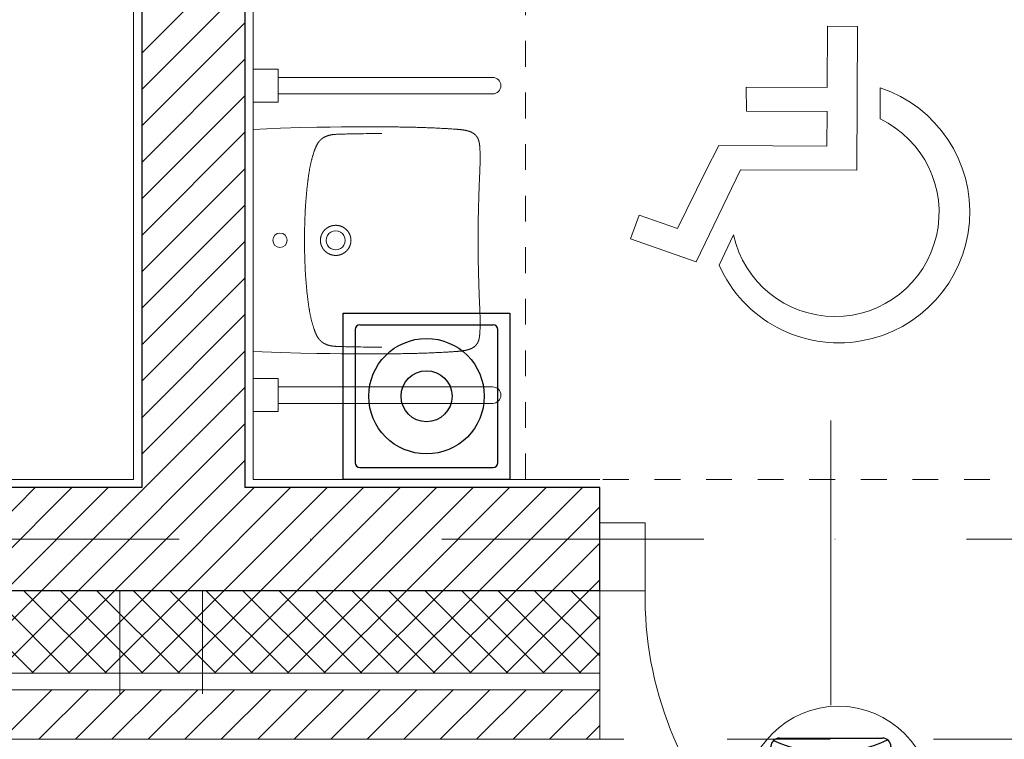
# Model space of a CAD drawing. Header units: metres. Extents: x 10441 to 19716, y -6570 to 1447.
# Tile 36 of 136: x 15732 to 15970, y -4289 to -4115. Entities that reach past the tile are written whole.
import ezdxf
from ezdxf.enums import TextEntityAlignment as Align

# ---------------------------------------------------------------- set-up
doc = ezdxf.new("R2010")
doc.units = ezdxf.units.M
doc.header["$MEASUREMENT"] = 0
for name, pattern in [('8', [0.5, 0.25, -0.25]), ('CONTINOUS', [0]), ('DASHDOT', [25.4, 12.7, -6.35, 0, -6.35])]:
    doc.linetypes.add(name, pattern=pattern)
for name, color, linetype, lineweight in [('#elektryczne', 8, 'Continuous', 20), ('A_B.CIENKIE', 8, 'Continuous', 9), ('A_DRZWI', 8, 'Continuous', 5), ('A_HACZE', 8, 'Continuous', 5), ('A_OSIE', 8, 'Continuous', 13), ('A_OZACZENIE DRZWI', 8, 'Continuous', 13), ('A_OZNACZENIA OKIEN', 8, 'Continuous', 13), ('A_PROJEKTOWANE ŚCIANY MUROWANE NOŚNE', 8, 'Continuous', 30), ('A_STAL CIENKIE', 8, 'Continuous', 0), ('A_TYNK', 8, 'Continuous', 5), ('A_WYMIARY WEWNETRZNE', 8, 'Continuous', 18), ('A_WYPOSAZENIE', 8, 'Continuous', 5), ('A_WYPOSAŻENIE SANITARNE', 8, 'Continuous', 5), ('EB_NPS', 5, 'Continuous', 5)]:
    doc.layers.add(name, color=color, linetype=linetype, lineweight=lineweight)
doc.styles.add('m1_romans', font='romans.shx', dxfattribs={"width": 0.8})
doc.styles.get("Standard").update_dxf_attribs({"font": 'txt.shx'})

# ---------------------------------------------------------------- blocks, each defined once
blk = doc.blocks.new('A$C5C2E691E')
at = {"layer": 'A_WYPOSAŻENIE SANITARNE', "linetype": 'Continuous'}
for points in [[(-269, 0), (269, 0)], [(-269, 0), (-271.9, -66.1), (-273.3, -115.3), (-274.1, -154.3), (-274.5, -186.5), (-274.8, -214.1), (-275, -238.2), (-275.1, -259.6), (-275.1, -278.9), (-275.1, -289.2)], [(269, 0), (271.9, -66.1), (273.3, -115.3), (274.1, -154.3), (274.5, -186.5), (274.8, -214.1), (275, -238.2), (275.1, -259.6), (275.1, -278.9), (275.1, -289.2)], [(-0.1, -124.4), (-3.2, -124.4), (-6.3, -124.4), (-9.5, -124.4), (-12.6, -124.4), (-15.7, -124.5), (-18.9, -124.5), (-22, -124.5), (-25.1, -124.6), (-28.3, -124.7), (-31.4, -124.7), (-34.5, -124.8), (-37.7, -124.9), (-40.8, -125), (-43.9, -125.1), (-47.1, -125.2), (-50.2, -125.3), (-53.3, -125.4), (-56.4, -125.5), (-59.6, -125.6), (-62.7, -125.8), (-65.8, -125.9), (-69, -126.1), (-72.1, -126.2), (-75.2, -126.4), (-78.4, -126.6), (-81.5, -126.8), (-84.6, -127), (-87.7, -127.2), (-90.9, -127.4), (-94, -127.6), (-97.1, -127.8), (-100.2, -128.1), (-103.4, -128.3), (-106.5, -128.6), (-109.6, -128.9), (-112.7, -129.1), (-115.9, -129.4), (-119, -129.7), (-122.1, -130), (-125.2, -130.3), (-128.3, -130.7), (-131.4, -131), (-134.6, -131.4), (-137.7, -131.7), (-140.8, -132.1), (-143.9, -132.5), (-145.5, -132.7), (-147, -132.9), (-148.6, -133.1), (-150.1, -133.3), (-151.7, -133.5), (-153.2, -133.7), (-154.8, -133.9), (-156.3, -134.1), (-157.9, -134.3), (-159.4, -134.6), (-161, -134.8), (-162.5, -135.1), (-164.1, -135.3), (-165.6, -135.6), (-167.2, -135.8), (-168.7, -136.1), (-170.2, -136.4), (-171.8, -136.6), (-173.3, -136.9), (-174.9, -137.2), (-176.4, -137.5), (-177.9, -137.8), (-179.5, -138.1), (-181, -138.4), (-182.6, -138.7), (-184.1, -139.1), (-185.6, -139.4), (-187.1, -139.8), (-188.7, -140.1), (-190.2, -140.5), (-191.7, -140.8), (-193.2, -141.2), (-194.8, -141.6), (-196.3, -142), (-197.8, -142.4), (-199.3, -142.8), (-200.8, -143.2), (-202.3, -143.6), (-203.8, -144.1), (-205.3, -144.5), (-206.8, -145), (-208.3, -145.4), (-209.8, -145.9), (-211.3, -146.4), (-212.8, -146.9), (-214.3, -147.4), (-215.8, -147.9), (-217.2, -148.4), (-218, -148.7), (-218.7, -148.9), (-219.5, -149.2), (-220.2, -149.5), (-220.9, -149.8), (-221.7, -150), (-222.4, -150.3), (-223.1, -150.6), (-223.8, -150.9), (-224.6, -151.2), (-225.3, -151.5), (-226, -151.8), (-226.7, -152.2), (-227.4, -152.5), (-228.1, -152.8), (-228.8, -153.1), (-229.5, -153.5), (-230.2, -153.8), (-230.9, -154.2), (-231.6, -154.6), (-232.3, -155), (-233, -155.3), (-233.7, -155.7), (-234.4, -156.1), (-235, -156.5), (-235.7, -157), (-236.3, -157.4), (-237, -157.8), (-237.6, -158.3), (-238.3, -158.7), (-238.6, -159), (-238.9, -159.2), (-239.2, -159.5), (-239.5, -159.7), (-239.8, -159.9), (-240.1, -160.2), (-240.4, -160.4), (-240.7, -160.7), (-241, -161), (-241.3, -161.2), (-241.6, -161.5), (-241.9, -161.7), (-242.2, -162), (-242.5, -162.3), (-242.8, -162.5), (-243, -162.8), (-243.3, -163.1), (-243.6, -163.4), (-243.9, -163.7), (-244.1, -163.9), (-244.4, -164.2), (-244.6, -164.5), (-244.9, -164.8), (-245.2, -165.1), (-245.4, -165.4), (-245.7, -165.7), (-245.9, -166), (-246.2, -166.3), (-246.4, -166.6), (-246.6, -167), (-246.9, -167.3), (-247.1, -167.6), (-247.3, -167.9), (-247.5, -168.2), (-247.8, -168.5), (-248, -168.9), (-248.2, -169.2), (-248.4, -169.5), (-248.6, -169.9), (-248.8, -170.2), (-249, -170.5), (-249.2, -170.9), (-249.4, -171.2), (-249.6, -171.5), (-249.8, -171.9), (-250, -172.2), (-250.2, -172.6), (-250.4, -172.9), (-250.7, -173.6), (-251.1, -174.3), (-251.4, -175), (-251.7, -175.7), (-252, -176.5), (-252.3, -177.2), (-252.6, -177.9), (-252.9, -178.7), (-253.2, -179.4), (-253.4, -180.1), (-253.7, -180.9), (-253.9, -181.6), (-254.1, -182.4), (-254.4, -183.1), (-254.6, -183.9), (-254.8, -184.6), (-254.9, -185.4), (-255.1, -186.2), (-255.3, -186.9), (-255.4, -187.7), (-255.6, -188.5), (-255.7, -189.2), (-255.8, -190), (-256, -190.8), (-256.1, -191.6), (-256.2, -192.3), (-256.3, -193.1), (-256.4, -193.9), (-256.4, -194.7), (-256.5, -195.5), (-256.6, -196.2), (-256.6, -197), (-256.7, -197.8), (-256.8, -198.6), (-256.8, -199.4), (-256.9, -200.1), (-256.9, -201.7), (-257, -203.3), (-257.1, -204.8), (-257.1, -206.4), (-257.2, -208), (-257.3, -211.1), (-257.4, -214.2), (-257.5, -217.4), (-257.6, -220.5), (-257.7, -223.6), (-257.7, -226.8), (-257.8, -229.9), (-257.9, -233), (-258, -236.2), (-258.1, -242.4), (-258.2, -248.7), (-258.3, -255), (-258.4, -261.2), (-258.5, -267.5), (-258.6, -273.8), (-258.7, -280), (-258.8, -286.3), (-258.8, -292.6), (-258.9, -298.8), (-259, -305.1), (-259, -311.4)], [(0.1, -124.4), (3.2, -124.4), (6.3, -124.4), (9.5, -124.4), (12.6, -124.4), (15.7, -124.5), (18.9, -124.5), (22, -124.5), (25.1, -124.6), (28.3, -124.7), (31.4, -124.7), (34.5, -124.8), (37.7, -124.9), (40.8, -125), (43.9, -125.1), (47.1, -125.2), (50.2, -125.3), (53.3, -125.4), (56.5, -125.5), (59.6, -125.6), (62.7, -125.8), (65.9, -125.9), (69, -126.1), (72.1, -126.2), (75.2, -126.4), (78.4, -126.6), (81.5, -126.8), (84.6, -127), (87.8, -127.2), (90.9, -127.4), (94, -127.6), (97.1, -127.8), (100.3, -128.1), (103.4, -128.3), (106.5, -128.6), (109.6, -128.9), (112.7, -129.1), (115.9, -129.4), (119, -129.7), (122.1, -130), (125.2, -130.3), (128.3, -130.7), (131.5, -131), (134.6, -131.4), (137.7, -131.7), (140.8, -132.1), (143.9, -132.5), (145.5, -132.7), (147, -132.9), (148.6, -133.1), (150.1, -133.3), (151.7, -133.5), (153.2, -133.7), (154.8, -133.9), (156.3, -134.1), (157.9, -134.3), (159.4, -134.6), (161, -134.8), (162.5, -135.1), (164.1, -135.3), (165.6, -135.6), (167.2, -135.8), (168.7, -136.1), (170.3, -136.4), (171.8, -136.6), (173.3, -136.9), (174.9, -137.2), (176.4, -137.5), (178, -137.8), (179.5, -138.1), (181, -138.4), (182.6, -138.7), (184.1, -139.1), (185.6, -139.4), (187.2, -139.8), (188.7, -140.1), (190.2, -140.5), (191.7, -140.8), (193.3, -141.2), (194.8, -141.6), (196.3, -142), (197.8, -142.4), (199.3, -142.8), (200.8, -143.2), (202.3, -143.6), (203.8, -144.1), (205.3, -144.5), (206.8, -145), (208.3, -145.4), (209.8, -145.9), (211.3, -146.4), (212.8, -146.9), (214.3, -147.4), (215.8, -147.9), (217.3, -148.4), (218, -148.7), (218.7, -148.9), (219.5, -149.2), (220.2, -149.5), (220.9, -149.8), (221.7, -150), (222.4, -150.3), (223.1, -150.6), (223.8, -150.9), (224.6, -151.2), (225.3, -151.5), (226, -151.8), (226.7, -152.2), (227.4, -152.5), (228.1, -152.8), (228.9, -153.1), (229.6, -153.5), (230.3, -153.8), (231, -154.2), (231.6, -154.6), (232.3, -155), (233, -155.3), (233.7, -155.7), (234.4, -156.1), (235, -156.5), (235.7, -157), (236.3, -157.4), (237, -157.8), (237.6, -158.3), (238.3, -158.7), (238.6, -159), (238.9, -159.2), (239.2, -159.5), (239.5, -159.7), (239.8, -159.9), (240.1, -160.2), (240.4, -160.4), (240.7, -160.7), (241, -161), (241.3, -161.2), (241.6, -161.5), (241.9, -161.7), (242.2, -162), (242.5, -162.3), (242.8, -162.5), (243, -162.8), (243.3, -163.1), (243.6, -163.4), (243.9, -163.7), (244.1, -163.9), (244.4, -164.2), (244.7, -164.5), (244.9, -164.8), (245.2, -165.1), (245.4, -165.4), (245.7, -165.7), (245.9, -166), (246.2, -166.3), (246.4, -166.6), (246.6, -167), (246.9, -167.3), (247.1, -167.6), (247.3, -167.9), (247.6, -168.2), (247.8, -168.5), (248, -168.9), (248.2, -169.2), (248.4, -169.5), (248.6, -169.9), (248.8, -170.2), (249, -170.5), (249.2, -170.9), (249.4, -171.2), (249.6, -171.5), (249.8, -171.9), (250, -172.2), (250.2, -172.6), (250.4, -172.9), (250.7, -173.6), (251.1, -174.3), (251.4, -175), (251.7, -175.7), (252.1, -176.5), (252.4, -177.2), (252.6, -177.9), (252.9, -178.7), (253.2, -179.4), (253.5, -180.1), (253.7, -180.9), (253.9, -181.6), (254.2, -182.4), (254.4, -183.1), (254.6, -183.9), (254.8, -184.6), (254.9, -185.4), (255.1, -186.2), (255.3, -186.9), (255.4, -187.7), (255.6, -188.5), (255.7, -189.2), (255.9, -190), (256, -190.8), (256.1, -191.6), (256.2, -192.3), (256.3, -193.1), (256.4, -193.9), (256.5, -194.7), (256.5, -195.5), (256.6, -196.2), (256.7, -197), (256.7, -197.8), (256.8, -198.6), (256.8, -199.4), (256.9, -200.1), (257, -201.7), (257, -203.3), (257.1, -204.8), (257.1, -206.4), (257.2, -208), (257.3, -211.1), (257.4, -214.2), (257.5, -217.4), (257.6, -220.5), (257.7, -223.6), (257.8, -226.8), (257.8, -229.9), (257.9, -233), (258, -236.2), (258.1, -242.4), (258.2, -248.7), (258.3, -255), (258.5, -261.2), (258.5, -267.5), (258.6, -273.8), (258.7, -280), (258.8, -286.3), (258.9, -292.6), (258.9, -298.8), (259, -305.1), (259, -311.4)], [(0, -162.9), (-0.3, -162.9), (-0.6, -162.9), (-0.8, -162.9), (-1.1, -162.9), (-1.4, -162.9), (-1.7, -162.9), (-1.9, -162.9), (-2.2, -163), (-2.5, -163), (-2.8, -163), (-3.1, -163), (-3.3, -163.1), (-3.6, -163.1), (-3.9, -163.1), (-4.2, -163.2), (-4.4, -163.2), (-4.7, -163.2), (-5, -163.3), (-5.3, -163.3), (-5.6, -163.4), (-5.8, -163.4), (-6.1, -163.5), (-6.4, -163.5), (-6.7, -163.6), (-6.9, -163.6), (-7.2, -163.7), (-7.5, -163.7), (-7.7, -163.8), (-8, -163.8), (-8.3, -163.9), (-8.6, -164), (-8.8, -164), (-9.1, -164.1), (-9.4, -164.2), (-9.6, -164.3), (-9.9, -164.3), (-10.2, -164.4), (-10.4, -164.5), (-10.7, -164.6), (-11, -164.7), (-11.2, -164.8), (-11.5, -164.8), (-11.8, -164.9), (-12, -165), (-12.3, -165.1), (-12.6, -165.2), (-12.8, -165.3), (-13.1, -165.4), (-13.3, -165.5), (-13.6, -165.6), (-13.9, -165.7), (-14.1, -165.8), (-14.4, -166), (-14.6, -166.1), (-14.9, -166.2), (-15.1, -166.3), (-15.4, -166.4), (-15.6, -166.5), (-15.9, -166.7), (-16.1, -166.8), (-16.4, -166.9), (-16.6, -167), (-16.9, -167.2), (-17.1, -167.3), (-17.4, -167.4), (-17.6, -167.6), (-17.9, -167.7), (-18.1, -167.9), (-18.4, -168), (-18.6, -168.1), (-18.8, -168.3), (-19.1, -168.4), (-19.3, -168.6), (-19.5, -168.7), (-19.8, -168.9), (-20, -169), (-20.2, -169.2), (-20.5, -169.4), (-20.7, -169.5), (-20.9, -169.7), (-21.2, -169.8), (-21.4, -170), (-21.6, -170.2), (-21.8, -170.3), (-22, -170.5), (-22.3, -170.7), (-22.5, -170.9), (-22.7, -171), (-22.9, -171.2), (-23.1, -171.4), (-23.3, -171.6), (-23.6, -171.7), (-23.8, -171.9), (-24, -172.1), (-24.2, -172.3), (-24.4, -172.5), (-24.6, -172.7), (-24.8, -172.9), (-25, -173.1), (-25.2, -173.3), (-25.4, -173.5), (-25.6, -173.7), (-25.8, -173.9), (-26, -174.1), (-26.2, -174.3), (-26.4, -174.5), (-26.6, -174.7), (-26.7, -174.9), (-26.9, -175.1), (-27.1, -175.3), (-27.3, -175.5), (-27.5, -175.7), (-27.7, -175.9), (-27.8, -176.1), (-28, -176.4), (-28.2, -176.6), (-28.4, -176.8), (-28.5, -177), (-28.7, -177.2), (-28.9, -177.5), (-29.1, -177.7), (-29.2, -177.9), (-29.4, -178.1), (-29.5, -178.4), (-29.7, -178.6), (-29.9, -178.8), (-30, -179), (-30.2, -179.3), (-30.3, -179.5), (-30.5, -179.7), (-30.6, -180), (-30.8, -180.2), (-30.9, -180.5), (-31.1, -180.7), (-31.2, -180.9), (-31.4, -181.2), (-31.5, -181.4), (-31.6, -181.7), (-31.8, -181.9), (-31.9, -182.1), (-32, -182.4), (-32.2, -182.6), (-32.3, -182.9), (-32.4, -183.1), (-32.6, -183.4), (-32.7, -183.6), (-32.8, -183.9), (-32.9, -184.1), (-33, -184.4), (-33.2, -184.6), (-33.3, -184.9), (-33.4, -185.2), (-33.5, -185.4), (-33.6, -185.7), (-33.7, -185.9), (-33.8, -186.2), (-33.9, -186.5), (-34, -186.7), (-34.1, -187), (-34.2, -187.2), (-34.3, -187.5), (-34.4, -187.8), (-34.5, -188), (-34.6, -188.3), (-34.7, -188.6), (-34.7, -188.8), (-34.8, -189.1), (-34.9, -189.4), (-35, -189.6), (-35.1, -189.9), (-35.1, -190.2), (-35.2, -190.4), (-35.3, -190.7), (-35.3, -191), (-35.4, -191.2), (-35.5, -191.5), (-35.5, -191.8), (-35.6, -192.1), (-35.7, -192.3), (-35.7, -192.6), (-35.8, -192.9), (-35.8, -193.2), (-35.9, -193.4), (-35.9, -193.7), (-36, -194), (-36, -194.3), (-36.1, -194.5), (-36.1, -194.8), (-36.1, -195.1), (-36.2, -195.4), (-36.2, -195.6), (-36.2, -195.9), (-36.3, -196.2), (-36.3, -196.5), (-36.3, -196.8), (-36.4, -197), (-36.4, -197.3), (-36.4, -197.6), (-36.4, -197.9), (-36.4, -198.1), (-36.4, -198.4), (-36.5, -198.7), (-36.5, -199), (-36.5, -199.3), (-36.5, -199.5), (-36.5, -199.8), (-36.5, -200.1), (-36.5, -200.4), (-36.5, -200.7), (-36.5, -200.9), (-36.5, -201.2), (-36.5, -201.5), (-36.4, -201.8), (-36.4, -202.1), (-36.4, -202.3), (-36.4, -202.6), (-36.4, -202.9), (-36.4, -203.2), (-36.3, -203.4), (-36.3, -203.7), (-36.3, -204), (-36.2, -204.3), (-36.2, -204.6), (-36.2, -204.8), (-36.1, -205.1), (-36.1, -205.4), (-36.1, -205.7), (-36, -205.9), (-36, -206.2), (-35.9, -206.5), (-35.9, -206.8), (-35.8, -207), (-35.8, -207.3), (-35.7, -207.6), (-35.6, -207.9), (-35.6, -208.1), (-35.5, -208.4), (-35.5, -208.7), (-35.4, -209), (-35.3, -209.2), (-35.3, -209.5), (-35.2, -209.8), (-35.1, -210), (-35, -210.3), (-34.9, -210.6), (-34.9, -210.8), (-34.8, -211.1), (-34.7, -211.4), (-34.6, -211.6), (-34.5, -211.9), (-34.4, -212.2), (-34.3, -212.4), (-34.2, -212.7), (-34.1, -213), (-34, -213.2), (-33.9, -213.5), (-33.8, -213.8), (-33.7, -214.1), (-33.5, -214.4), (-33.4, -214.8), (-33.3, -215.1), (-33.1, -215.4), (-33, -215.7), (-32.8, -216), (-32.7, -216.3), (-32.5, -216.6), (-32.4, -216.9), (-32.2, -217.2), (-32.1, -217.5), (-31.9, -217.8), (-31.7, -218.1), (-31.6, -218.4), (-31.4, -218.7), (-31.2, -219), (-31, -219.3), (-30.9, -219.6), (-30.7, -219.9), (-30.5, -220.2), (-30.3, -220.5), (-30.1, -220.7), (-29.9, -221), (-29.7, -221.3), (-29.5, -221.6), (-29.3, -221.9), (-29.1, -222.1), (-28.9, -222.4), (-28.7, -222.7), (-28.5, -223), (-28.3, -223.2), (-28.1, -223.5), (-27.8, -223.8), (-27.6, -224), (-27.4, -224.3), (-27.2, -224.5), (-27, -224.8), (-26.7, -225), (-26.5, -225.3), (-26.3, -225.5), (-26, -225.8), (-25.8, -226), (-25.5, -226.3), (-25.3, -226.5), (-25, -226.8), (-24.8, -227), (-24.5, -227.2), (-24.3, -227.5), (-24, -227.7), (-23.8, -227.9), (-23.5, -228.1), (-23.3, -228.4), (-23, -228.6), (-22.7, -228.8), (-22.5, -229), (-22.2, -229.2), (-21.9, -229.4), (-21.7, -229.6), (-21.4, -229.8), (-21.1, -230), (-20.8, -230.2), (-20.6, -230.4), (-20.3, -230.6), (-20, -230.8), (-19.7, -231), (-19.4, -231.2), (-19.1, -231.4), (-18.8, -231.6), (-18.5, -231.7), (-18.2, -231.9), (-18, -232.1), (-17.7, -232.3), (-17.4, -232.4), (-17.1, -232.6), (-16.8, -232.8), (-16.5, -232.9), (-16.1, -233.1), (-15.8, -233.2), (-15.5, -233.4), (-15.2, -233.5), (-14.9, -233.7), (-14.6, -233.8), (-14.3, -234), (-14, -234.1), (-13.7, -234.2), (-13.3, -234.4), (-13, -234.5), (-12.7, -234.6), (-12.4, -234.7), (-12.1, -234.8), (-11.7, -235), (-11.4, -235.1), (-11.1, -235.2), (-10.8, -235.3), (-10.4, -235.4), (-10.1, -235.5), (-9.8, -235.6), (-9.5, -235.7), (-9.1, -235.8), (-8.8, -235.9), (-8.5, -235.9), (-8.1, -236), (-7.8, -236.1), (-7.5, -236.2), (-7.1, -236.2), (-6.8, -236.3), (-6.5, -236.4), (-6.1, -236.4), (-5.8, -236.5), (-5.4, -236.6), (-5.1, -236.6), (-4.8, -236.7), (-4.4, -236.7), (-4.1, -236.8), (-3.7, -236.8), (-3.4, -236.8), (-3.1, -236.9), (-2.7, -236.9), (-2.4, -236.9), (-2, -237), (-1.7, -237), (-1.4, -237), (-1, -237), (-0.7, -237), (-0.3, -237), (0, -237.1), (0, -237.1)], [(0, -162.9), (0, -162.9), (0, -162.9), (0, -162.9), (0, -162.9), (0, -162.9)], [(0, -162.9), (0.3, -162.9), (0.6, -162.9), (0.8, -162.9), (1.1, -162.9), (1.4, -162.9), (1.7, -162.9), (2, -162.9), (2.2, -163), (2.5, -163), (2.8, -163), (3.1, -163), (3.3, -163.1), (3.6, -163.1), (3.9, -163.1), (4.2, -163.2), (4.5, -163.2), (4.7, -163.2), (5, -163.3), (5.3, -163.3), (5.6, -163.4), (5.8, -163.4), (6.1, -163.5), (6.4, -163.5), (6.7, -163.6), (6.9, -163.6), (7.2, -163.7), (7.5, -163.7), (7.8, -163.8), (8, -163.8), (8.3, -163.9), (8.6, -164), (8.8, -164), (9.1, -164.1), (9.4, -164.2), (9.6, -164.3), (9.9, -164.3), (10.2, -164.4), (10.5, -164.5), (10.7, -164.6), (11, -164.7), (11.3, -164.8), (11.5, -164.8), (11.8, -164.9), (12, -165), (12.3, -165.1), (12.6, -165.2), (12.8, -165.3), (13.1, -165.4), (13.4, -165.5), (13.6, -165.6), (13.9, -165.7), (14.1, -165.8), (14.4, -166), (14.6, -166.1), (14.9, -166.2), (15.1, -166.3), (15.4, -166.4), (15.7, -166.5), (15.9, -166.7), (16.2, -166.8), (16.4, -166.9), (16.6, -167), (16.9, -167.2), (17.1, -167.3), (17.4, -167.4), (17.6, -167.6), (17.9, -167.7), (18.1, -167.9), (18.4, -168), (18.6, -168.1), (18.8, -168.3), (19.1, -168.4), (19.3, -168.6), (19.5, -168.7), (19.8, -168.9), (20, -169), (20.2, -169.2), (20.5, -169.4), (20.7, -169.5), (20.9, -169.7), (21.2, -169.8), (21.4, -170), (21.6, -170.2), (21.8, -170.3), (22, -170.5), (22.3, -170.7), (22.5, -170.9), (22.7, -171), (22.9, -171.2), (23.1, -171.4), (23.3, -171.6), (23.6, -171.7), (23.8, -171.9), (24, -172.1), (24.2, -172.3), (24.4, -172.5), (24.6, -172.7), (24.8, -172.9), (25, -173.1), (25.2, -173.3), (25.4, -173.5), (25.6, -173.7), (25.8, -173.9), (26, -174.1), (26.2, -174.3), (26.4, -174.5), (26.6, -174.7), (26.8, -174.9), (26.9, -175.1), (27.1, -175.3), (27.3, -175.5), (27.5, -175.7), (27.7, -175.9), (27.9, -176.1), (28, -176.4), (28.2, -176.6), (28.4, -176.8), (28.6, -177), (28.7, -177.2), (28.9, -177.5), (29.1, -177.7), (29.2, -177.9), (29.4, -178.1), (29.6, -178.4), (29.7, -178.6), (29.9, -178.8), (30, -179), (30.2, -179.3), (30.3, -179.5), (30.5, -179.7), (30.6, -180), (30.8, -180.2), (30.9, -180.5), (31.1, -180.7), (31.2, -180.9), (31.4, -181.2), (31.5, -181.4), (31.6, -181.7), (31.8, -181.9), (31.9, -182.1), (32, -182.4), (32.2, -182.6), (32.3, -182.9), (32.4, -183.1), (32.6, -183.4), (32.7, -183.6), (32.8, -183.9), (32.9, -184.1), (33, -184.4), (33.2, -184.6), (33.3, -184.9), (33.4, -185.2), (33.5, -185.4), (33.6, -185.7), (33.7, -185.9), (33.8, -186.2), (33.9, -186.5), (34, -186.7), (34.1, -187), (34.2, -187.2), (34.3, -187.5), (34.4, -187.8), (34.5, -188), (34.6, -188.3), (34.7, -188.6), (34.7, -188.8), (34.8, -189.1), (34.9, -189.4), (35, -189.6), (35.1, -189.9), (35.1, -190.2), (35.2, -190.4), (35.3, -190.7), (35.3, -191), (35.4, -191.2), (35.5, -191.5), (35.5, -191.8), (35.6, -192.1), (35.7, -192.3), (35.7, -192.6), (35.8, -192.9), (35.8, -193.2), (35.9, -193.4), (35.9, -193.7), (36, -194), (36, -194.3), (36.1, -194.5), (36.1, -194.8), (36.1, -195.1), (36.2, -195.4), (36.2, -195.6), (36.2, -195.9), (36.3, -196.2), (36.3, -196.5), (36.3, -196.8), (36.4, -197), (36.4, -197.3), (36.4, -197.6), (36.4, -197.9), (36.4, -198.1), (36.4, -198.4), (36.5, -198.7), (36.5, -199), (36.5, -199.3), (36.5, -199.5), (36.5, -199.8), (36.5, -200.1), (36.5, -200.4), (36.5, -200.7), (36.5, -200.9), (36.5, -201.2), (36.5, -201.5), (36.5, -201.8), (36.4, -202.1), (36.4, -202.3), (36.4, -202.6), (36.4, -202.9), (36.4, -203.2), (36.3, -203.4), (36.3, -203.7), (36.3, -204), (36.2, -204.3), (36.2, -204.6), (36.2, -204.8), (36.1, -205.1), (36.1, -205.4), (36.1, -205.7), (36, -205.9), (36, -206.2), (35.9, -206.5), (35.9, -206.8), (35.8, -207), (35.8, -207.3), (35.7, -207.6), (35.7, -207.9), (35.6, -208.1), (35.5, -208.4), (35.5, -208.7), (35.4, -209), (35.3, -209.2), (35.3, -209.5), (35.2, -209.8), (35.1, -210), (35, -210.3), (35, -210.6), (34.9, -210.8), (34.8, -211.1), (34.7, -211.4), (34.6, -211.6), (34.5, -211.9), (34.4, -212.2), (34.3, -212.4), (34.2, -212.7), (34.1, -213), (34, -213.2), (33.9, -213.5), (33.8, -213.8), (33.7, -214.1), (33.6, -214.4), (33.4, -214.8), (33.3, -215.1), (33.1, -215.4), (33, -215.7), (32.8, -216), (32.7, -216.3), (32.5, -216.6), (32.4, -216.9), (32.2, -217.2), (32.1, -217.5), (31.9, -217.8), (31.7, -218.1), (31.6, -218.4), (31.4, -218.7), (31.2, -219), (31, -219.3), (30.9, -219.6), (30.7, -219.9), (30.5, -220.2), (30.3, -220.5), (30.1, -220.7), (29.9, -221), (29.7, -221.3), (29.5, -221.6), (29.3, -221.9), (29.1, -222.1), (28.9, -222.4), (28.7, -222.7), (28.5, -223), (28.3, -223.2), (28.1, -223.5), (27.9, -223.8), (27.6, -224), (27.4, -224.3), (27.2, -224.5), (27, -224.8), (26.7, -225), (26.5, -225.3), (26.3, -225.5), (26, -225.8), (25.8, -226), (25.5, -226.3), (25.3, -226.5), (25.1, -226.8), (24.8, -227), (24.6, -227.2), (24.3, -227.5), (24, -227.7), (23.8, -227.9), (23.5, -228.1), (23.3, -228.4), (23, -228.6), (22.7, -228.8), (22.5, -229), (22.2, -229.2), (21.9, -229.4), (21.7, -229.6), (21.4, -229.8), (21.1, -230), (20.8, -230.2), (20.6, -230.4), (20.3, -230.6), (20, -230.8), (19.7, -231), (19.4, -231.2), (19.1, -231.4), (18.8, -231.6), (18.5, -231.7), (18.3, -231.9), (18, -232.1), (17.7, -232.3), (17.4, -232.4), (17.1, -232.6), (16.8, -232.8), (16.5, -232.9), (16.2, -233.1), (15.8, -233.2), (15.5, -233.4), (15.2, -233.5), (14.9, -233.7), (14.6, -233.8), (14.3, -234), (14, -234.1), (13.7, -234.2), (13.3, -234.4), (13, -234.5), (12.7, -234.6), (12.4, -234.7), (12.1, -234.8), (11.7, -235), (11.4, -235.1), (11.1, -235.2), (10.8, -235.3), (10.4, -235.4), (10.1, -235.5), (9.8, -235.6), (9.5, -235.7), (9.1, -235.8), (8.8, -235.9), (8.5, -235.9), (8.1, -236), (7.8, -236.1), (7.5, -236.2), (7.1, -236.2), (6.8, -236.3), (6.5, -236.4), (6.1, -236.4), (5.8, -236.5), (5.5, -236.6), (5.1, -236.6), (4.8, -236.7), (4.4, -236.7), (4.1, -236.8), (3.8, -236.8), (3.4, -236.8), (3.1, -236.9), (2.7, -236.9), (2.4, -236.9), (2.1, -237), (1.7, -237), (1.4, -237), (1, -237), (0.7, -237), (0.3, -237), (0, -237.1)], [(-275.1, -289.2), (-275.1, -292.7), (-275.1, -296.2), (-275.1, -299.7), (-275.1, -303.2), (-275.1, -306.7), (-275.1, -310.1), (-275.1, -313.6), (-275.1, -317.1), (-275.1, -320.6), (-275, -324.1), (-275, -327.6), (-275, -331.1), (-275, -334.6), (-274.9, -338.1), (-274.9, -341.6), (-274.9, -345.1), (-274.8, -348.6), (-274.8, -352.1), (-274.7, -355.6), (-274.7, -359), (-274.6, -362.5), (-274.6, -366), (-274.5, -369.5), (-274.5, -373), (-274.4, -376.5), (-274.3, -380), (-274.2, -383.5), (-274.2, -387), (-274.1, -390.5), (-274, -394), (-273.9, -397.5), (-273.8, -400.9), (-273.7, -404.4), (-273.6, -407.9), (-273.5, -411.4), (-273.3, -414.9), (-273.2, -418.4), (-273.1, -421.9), (-273, -425.4), (-272.8, -428.9), (-272.7, -432.4), (-272.5, -435.9), (-272.4, -439.3), (-272.2, -442.8), (-272.1, -446.3), (-271.9, -449.8), (-271.7, -453.3), (-271.5, -456.8), (-271.3, -460.3), (-271.1, -463.8), (-270.9, -467.3), (-270.7, -470.7), (-270.6, -472.5), (-270.5, -474.2), (-270.4, -476), (-270.3, -477.7), (-270, -481.2), (-269.8, -484.7), (-269.7, -486.4), (-269.6, -488.2), (-269.4, -489.9), (-269.3, -491.6), (-269.2, -493.4), (-269.1, -494.3), (-269, -495.1), (-269, -496), (-268.9, -496.9), (-268.8, -497.7), (-268.7, -498.6), (-268.6, -499.5), (-268.5, -500.3), (-268.5, -501.2), (-268.4, -502.1), (-268.3, -503), (-268.2, -503.8), (-268.1, -504.7), (-267.9, -505.6), (-267.8, -506.4), (-267.7, -507.3), (-267.6, -508.1), (-267.5, -509), (-267.3, -509.9), (-267.2, -510.7), (-267, -511.6), (-266.9, -512.5), (-266.8, -513), (-266.7, -513.6), (-266.6, -514.1), (-266.5, -514.7), (-266.4, -515.2), (-266.3, -515.8), (-266.1, -516.3), (-266, -516.9), (-265.9, -517.4), (-265.8, -517.9), (-265.6, -518.5), (-265.5, -519), (-265.4, -519.6), (-265.2, -520.1), (-265.1, -520.7), (-264.9, -521.2), (-264.8, -521.7), (-264.6, -522.3), (-264.4, -522.8), (-264.2, -523.3), (-264.1, -523.9), (-263.9, -524.4), (-263.7, -524.9), (-263.5, -525.5), (-263.3, -526), (-263.1, -526.5), (-262.9, -527), (-262.6, -527.5), (-262.4, -528), (-262.2, -528.6), (-261.9, -529.1), (-261.7, -529.6), (-261.4, -530.1), (-261.2, -530.6), (-260.9, -531), (-260.6, -531.5), (-260.3, -532), (-260, -532.5), (-259.7, -533), (-259.4, -533.4), (-259.1, -533.9), (-258.8, -534.4), (-258.5, -534.8), (-258.1, -535.3), (-257.8, -535.7), (-257.6, -535.9), (-257.4, -536.2), (-257.3, -536.4), (-257.1, -536.6), (-256.9, -536.8), (-256.7, -537), (-256.5, -537.2), (-256.3, -537.4), (-256.2, -537.7), (-256, -537.9), (-255.8, -538.1), (-255.6, -538.3), (-255.4, -538.5), (-255.2, -538.7), (-255, -538.9), (-254.8, -539.1), (-254.6, -539.3), (-254.4, -539.5), (-254.2, -539.6), (-254, -539.8), (-253.8, -540), (-253.6, -540.2), (-253.3, -540.4), (-253.1, -540.6), (-252.9, -540.7), (-252.7, -540.9), (-252.5, -541.1), (-252.3, -541.3), (-252, -541.4), (-251.8, -541.6), (-251.6, -541.8), (-251.4, -541.9), (-251.1, -542.1), (-250.9, -542.3), (-250.7, -542.4), (-250.4, -542.6), (-250.2, -542.7), (-250, -542.9), (-249.7, -543), (-249.5, -543.2), (-249.2, -543.3), (-249, -543.5), (-248.8, -543.6), (-248.5, -543.8), (-248.3, -543.9), (-248, -544), (-247.8, -544.2), (-247.5, -544.3), (-247.3, -544.4), (-247, -544.5), (-246.8, -544.7), (-246.5, -544.8), (-246.3, -544.9), (-246, -545), (-245.8, -545.1), (-245.5, -545.2), (-245.2, -545.3), (-245, -545.4), (-244.7, -545.5), (-244.5, -545.6), (-244.2, -545.7), (-243.9, -545.8), (-243.4, -546), (-242.9, -546.2), (-242.3, -546.4), (-241.8, -546.5), (-241.2, -546.7), (-240.7, -546.8), (-240.2, -547), (-239.6, -547.1), (-239.1, -547.2), (-238.5, -547.3), (-238, -547.5), (-237.4, -547.6), (-236.9, -547.7), (-236.3, -547.8), (-235.8, -547.9), (-235.2, -548), (-234.7, -548.1), (-234.1, -548.2), (-233.6, -548.2), (-233, -548.3), (-232.5, -548.4), (-231.9, -548.5), (-231.3, -548.6), (-230.8, -548.6), (-230.2, -548.7), (-229.7, -548.7), (-229.1, -548.8), (-228.6, -548.9), (-227.4, -549), (-226.3, -549.1), (-225.2, -549.2), (-224.1, -549.2), (-223, -549.3), (-221.9, -549.4), (-220.7, -549.5), (-219.6, -549.5), (-218.5, -549.6), (-217.4, -549.6), (-216.3, -549.7), (-215.1, -549.7), (-214, -549.8), (-212.9, -549.8), (-211.8, -549.9), (-210.7, -549.9), (-209.5, -549.9), (-208.4, -549.9), (-207.3, -550), (-206.2, -550), (-205.1, -550), (-203.9, -550), (-202.8, -550), (-201.7, -550), (-200.6, -550), (-199.4, -550), (-198.3, -550), (-197.2, -550), (-196.1, -550), (-195, -550), (-193.8, -550), (-192.7, -549.9), (-190.5, -549.9), (-188.2, -549.9), (-186, -549.8), (-183.8, -549.7), (-181.5, -549.7), (-179.3, -549.6), (-177, -549.5), (-174.8, -549.4), (-172.6, -549.3), (-170.3, -549.2), (-165.8, -549), (-161.4, -548.8), (-156.9, -548.6), (-152.4, -548.4), (-147.9, -548.2), (-143.4, -548.1), (-139, -547.9), (-134.5, -547.7), (-130, -547.5), (-125.5, -547.4), (-121, -547.2), (-116.6, -547.1), (-112.1, -546.9), (-107.6, -546.8), (-103.1, -546.6), (-98.6, -546.5), (-94.1, -546.4), (-89.7, -546.2), (-85.2, -546.1), (-80.7, -546), (-76.2, -545.9), (-71.7, -545.8), (-67.2, -545.7), (-62.8, -545.6), (-58.3, -545.5), (-53.8, -545.5), (-49.3, -545.4), (-44.8, -545.3), (-40.3, -545.3), (-35.9, -545.2), (-31.4, -545.2), (-26.9, -545.1), (-22.4, -545.1), (-17.9, -545), (-13.4, -545), (-9, -545), (-4.5, -545), (0, -545), (0, -545)], [(275.1, -289.2), (275.1, -292.7), (275.1, -296.2), (275.1, -299.7), (275.1, -303.2), (275.1, -306.6), (275.1, -310.1), (275.1, -313.6), (275.1, -317.1), (275.1, -320.6), (275.1, -324.1), (275, -327.6), (275, -331.1), (275, -334.6), (275, -338.1), (274.9, -341.6), (274.9, -345.1), (274.8, -348.6), (274.8, -352.1), (274.7, -355.5), (274.7, -359), (274.6, -362.5), (274.6, -366), (274.5, -369.5), (274.5, -373), (274.4, -376.5), (274.3, -380), (274.2, -383.5), (274.2, -387), (274.1, -390.5), (274, -394), (273.9, -397.5), (273.8, -400.9), (273.7, -404.4), (273.6, -407.9), (273.5, -411.4), (273.4, -414.9), (273.2, -418.4), (273.1, -421.9), (273, -425.4), (272.8, -428.9), (272.7, -432.4), (272.5, -435.9), (272.4, -439.3), (272.2, -442.8), (272.1, -446.3), (271.9, -449.8), (271.7, -453.3), (271.5, -456.8), (271.3, -460.3), (271.1, -463.8), (270.9, -467.2), (270.7, -470.7), (270.6, -472.5), (270.5, -474.2), (270.4, -476), (270.3, -477.7), (270.1, -481.2), (269.8, -484.7), (269.7, -486.4), (269.6, -488.2), (269.4, -489.9), (269.3, -491.6), (269.2, -493.4), (269.1, -494.3), (269, -495.1), (269, -496), (268.9, -496.9), (268.8, -497.7), (268.7, -498.6), (268.6, -499.5), (268.6, -500.3), (268.5, -501.2), (268.4, -502.1), (268.3, -502.9), (268.2, -503.8), (268.1, -504.7), (268, -505.5), (267.8, -506.4), (267.7, -507.3), (267.6, -508.1), (267.5, -509), (267.3, -509.9), (267.2, -510.7), (267.1, -511.6), (266.9, -512.5), (266.8, -513), (266.7, -513.6), (266.6, -514.1), (266.5, -514.7), (266.4, -515.2), (266.3, -515.8), (266.1, -516.3), (266, -516.9), (265.9, -517.4), (265.8, -517.9), (265.6, -518.5), (265.5, -519), (265.4, -519.6), (265.2, -520.1), (265.1, -520.7), (264.9, -521.2), (264.8, -521.7), (264.6, -522.3), (264.4, -522.8), (264.3, -523.3), (264.1, -523.9), (263.9, -524.4), (263.7, -524.9), (263.5, -525.5), (263.3, -526), (263.1, -526.5), (262.9, -527), (262.7, -527.5), (262.4, -528), (262.2, -528.5), (261.9, -529.1), (261.7, -529.6), (261.4, -530.1), (261.2, -530.5), (260.9, -531), (260.6, -531.5), (260.3, -532), (260.1, -532.5), (259.8, -533), (259.4, -533.4), (259.1, -533.9), (258.8, -534.4), (258.5, -534.8), (258.1, -535.3), (257.8, -535.7), (257.6, -535.9), (257.5, -536.2), (257.3, -536.4), (257.1, -536.6), (256.9, -536.8), (256.7, -537), (256.5, -537.2), (256.4, -537.4), (256.2, -537.6), (256, -537.9), (255.8, -538.1), (255.6, -538.3), (255.4, -538.5), (255.2, -538.7), (255, -538.9), (254.8, -539.1), (254.6, -539.3), (254.4, -539.4), (254.2, -539.6), (254, -539.8), (253.8, -540), (253.6, -540.2), (253.4, -540.4), (253.1, -540.6), (252.9, -540.7), (252.7, -540.9), (252.5, -541.1), (252.3, -541.3), (252, -541.4), (251.8, -541.6), (251.6, -541.8), (251.4, -541.9), (251.1, -542.1), (250.9, -542.3), (250.7, -542.4), (250.4, -542.6), (250.2, -542.7), (250, -542.9), (249.7, -543), (249.5, -543.2), (249.3, -543.3), (249, -543.5), (248.8, -543.6), (248.5, -543.7), (248.3, -543.9), (248, -544), (247.8, -544.1), (247.5, -544.3), (247.3, -544.4), (247, -544.5), (246.8, -544.6), (246.5, -544.8), (246.3, -544.9), (246, -545), (245.8, -545.1), (245.5, -545.2), (245.2, -545.3), (245, -545.4), (244.7, -545.5), (244.5, -545.6), (244.2, -545.7), (243.9, -545.8), (243.4, -546), (242.9, -546.2), (242.3, -546.3), (241.8, -546.5), (241.3, -546.7), (240.7, -546.8), (240.2, -546.9), (239.6, -547.1), (239.1, -547.2), (238.5, -547.3), (238, -547.5), (237.4, -547.6), (236.9, -547.7), (236.3, -547.8), (235.8, -547.9), (235.2, -548), (234.7, -548.1), (234.1, -548.2), (233.6, -548.2), (233, -548.3), (232.5, -548.4), (231.9, -548.5), (231.4, -548.5), (230.8, -548.6), (230.2, -548.7), (229.7, -548.7), (229.1, -548.8), (228.6, -548.9), (227.5, -549), (226.3, -549.1), (225.2, -549.2), (224.1, -549.2), (223, -549.3), (221.9, -549.4), (220.7, -549.5), (219.6, -549.5), (218.5, -549.6), (217.4, -549.6), (216.3, -549.7), (215.2, -549.7), (214, -549.8), (212.9, -549.8), (211.8, -549.9), (210.7, -549.9), (209.5, -549.9), (208.4, -549.9), (207.3, -550), (206.2, -550), (205.1, -550), (203.9, -550), (202.8, -550), (201.7, -550), (200.6, -550), (199.5, -550), (198.3, -550), (197.2, -550), (196.1, -550), (195, -550), (193.9, -550), (192.7, -549.9), (190.5, -549.9), (188.3, -549.9), (186, -549.8), (183.8, -549.7), (181.5, -549.7), (179.3, -549.6), (177, -549.5), (174.8, -549.4), (172.6, -549.3), (170.3, -549.2), (165.8, -549), (161.4, -548.8), (156.9, -548.6), (152.4, -548.4), (147.9, -548.2), (143.4, -548.1), (139, -547.9), (134.5, -547.7), (130, -547.5), (125.5, -547.4), (121, -547.2), (116.6, -547.1), (112.1, -546.9), (107.6, -546.8), (103.1, -546.6), (98.6, -546.5), (94.2, -546.4), (89.7, -546.2), (85.2, -546.1), (80.7, -546), (76.2, -545.9), (71.7, -545.8), (67.3, -545.7), (62.8, -545.6), (58.3, -545.5), (53.8, -545.5), (49.3, -545.4), (44.8, -545.3), (40.4, -545.3), (35.9, -545.2), (31.4, -545.2), (26.9, -545.1), (22.4, -545.1), (17.9, -545), (13.5, -545), (9, -545), (4.5, -545), (0, -545)], [(0, -545), (0, -545)]]:
    blk.add_lwpolyline(points, dxfattribs=at)
for points in [[(0, -177, 1.000066), (0, -223)], [(0, -223, 1.000066), (0, -177)]]:
    blk.add_lwpolyline(points, format="xyb", dxfattribs=at)
blk.add_circle((0.1, -65), 17.5, dxfattribs=at)
blk = doc.blocks.new('A$C27E022A7')
at = {"layer": 'A_WYPOSAŻENIE SANITARNE', "lineweight": 9}
for p, q in [((-6.02, 2.01), (-58.03, 2.01)), ((-6.02, -1.99), (-58.01, -1.99))]:
    blk.add_line(p, q, dxfattribs=at)
blk.add_lwpolyline([(-0.02, -3.99), (-6.02, -3.99), (-6.02, 4.01), (-0.02, 4.01)], close=True, dxfattribs=at)
blk.add_arc((-58.02, 0.01), 2, 90.3016, 270.3016, dxfattribs=at)
blk = doc.blocks.new('podkład')
at = {"layer": 'A_B.CIENKIE', "color": 8, "linetype": '8', "ltscale": 100}
for p, q in [((11573.49, -2008.7), (11573.49, -4224.7)), ((11593.49, -2008.7), (11593.49, -4188.5))]:
    blk.add_line(p, q, dxfattribs=at)
at = {"layer": 'A_DRZWI', "color": 8, "ltscale": 2}
for p, q in [((11689.79, -1992.2), (11700.78, -1992.2)), ((11689.79, -2008.7), (11689.79, -1992.2)), ((11700.78, -1992.2), (11700.78, -2008.7)), ((11700.78, -2008.7), (11689.79, -2008.7))]:
    blk.add_line(p, q, dxfattribs=at)
blk.add_arc((11787.08, -2010.35), 86.32, 178.9011, 270.4638, dxfattribs=at)
at = {"layer": 'A_HACZE', "color": 8, "linetype": 'Continuous'}
for p, q in [((11603.79, -1853.37), (11578.79, -1878.37)), ((11603.79, -1862.21), (11578.79, -1887.21)), ((11603.79, -1871.04), (11578.79, -1896.04)), ((11603.79, -1879.88), (11578.79, -1904.88)), ((11603.79, -1888.72), (11578.79, -1913.72)), ((11603.79, -1897.56), (11578.79, -1922.56)), ((11603.79, -1906.4), (11578.79, -1931.4)), ((11603.79, -1915.24), (11578.79, -1940.24)), ((11603.79, -1924.08), (11578.79, -1949.08)), ((11603.79, -1932.92), (11578.79, -1957.92)), ((11603.79, -1941.75), (11578.79, -1966.75)), ((11603.79, -1950.59), (11578.79, -1975.59)), ((11603.79, -1959.43), (11554.52, -2008.7)), ((11603.79, -1968.27), (11563.36, -2008.7)), ((11603.79, -1977.11), (11572.2, -2008.7)), ((11553, -1983.7), (11528, -2008.7)), ((11561.84, -1983.7), (11536.84, -2008.7)), ((11570.68, -1983.7), (11545.68, -2008.7)), ((11606.04, -1983.7), (11581.04, -2008.7)), ((11614.87, -1983.7), (11589.87, -2008.7)), ((11623.71, -1983.7), (11598.71, -2008.7)), ((11632.55, -1983.7), (11607.55, -2008.7)), ((11641.39, -1983.7), (11616.39, -2008.7)), ((11650.23, -1983.7), (11625.23, -2008.7)), ((11659.07, -1983.7), (11634.07, -2008.7)), ((11667.91, -1983.7), (11642.91, -2008.7)), ((11676.75, -1983.7), (11651.75, -2008.7)), ((11685.58, -1983.7), (11660.58, -2008.7)), ((11689.79, -1988.34), (11669.42, -2008.7)), ((11689.79, -1997.18), (11678.26, -2008.7)), ((11689.79, -2006.01), (11687.1, -2008.7)), ((11552.57, -2028.69), (11532.57, -2008.69)), ((11554.53, -2008.69), (11534.53, -2028.69)), ((11561.4, -2028.69), (11541.4, -2008.69)), ((11563.36, -2008.69), (11543.36, -2028.69)), ((11570.24, -2028.69), (11550.24, -2008.69)), ((11572.2, -2008.69), (11552.2, -2028.69)), ((11579.08, -2028.69), (11559.08, -2008.69)), ((11581.04, -2008.69), (11561.04, -2028.69)), ((11587.92, -2028.69), (11567.92, -2008.69)), ((11589.88, -2008.69), (11569.88, -2028.69)), ((11596.76, -2028.69), (11576.76, -2008.69)), ((11598.72, -2008.69), (11578.72, -2028.69)), ((11605.6, -2028.69), (11585.6, -2008.69)), ((11607.56, -2008.69), (11587.56, -2028.69)), ((11614.44, -2028.69), (11594.44, -2008.69)), ((11616.4, -2008.69), (11596.4, -2028.69)), ((11623.28, -2028.69), (11603.28, -2008.69)), ((11625.24, -2008.69), (11605.24, -2028.69)), ((11632.11, -2028.69), (11612.11, -2008.69)), ((11634.08, -2008.69), (11614.08, -2028.69)), ((11640.95, -2028.69), (11620.95, -2008.69)), ((11642.91, -2008.69), (11622.91, -2028.69)), ((11649.79, -2028.69), (11629.79, -2008.69)), ((11651.75, -2008.69), (11631.75, -2028.69)), ((11658.63, -2028.69), (11638.63, -2008.69)), ((11660.59, -2008.69), (11640.59, -2028.69)), ((11667.47, -2028.69), (11647.47, -2008.69)), ((11669.43, -2008.69), (11649.43, -2028.69)), ((11676.31, -2028.69), (11656.31, -2008.69)), ((11678.27, -2008.69), (11658.27, -2028.69)), ((11685.15, -2028.69), (11665.15, -2008.69)), ((11687.11, -2008.69), (11667.11, -2028.69)), ((11689.79, -2024.49), (11673.99, -2008.69)), ((11689.79, -2015.65), (11682.82, -2008.69)), ((11689.79, -2014.85), (11675.95, -2028.69)), ((11689.79, -2023.69), (11684.79, -2028.69)), ((11557.04, -2032.7), (11545.04, -2044.7)), ((11565.88, -2032.7), (11553.88, -2044.7)), ((11574.71, -2032.7), (11562.71, -2044.7)), ((11583.55, -2032.7), (11571.55, -2044.7)), ((11592.39, -2032.7), (11580.39, -2044.7)), ((11601.23, -2032.7), (11589.23, -2044.7)), ((11610.07, -2032.7), (11598.07, -2044.7)), ((11618.91, -2032.7), (11606.91, -2044.7)), ((11627.75, -2032.7), (11615.75, -2044.7)), ((11636.59, -2032.7), (11624.59, -2044.7)), ((11645.42, -2032.7), (11633.42, -2044.7)), ((11654.26, -2032.7), (11642.26, -2044.7)), ((11663.1, -2032.7), (11651.1, -2044.7)), ((11671.94, -2032.7), (11659.94, -2044.7)), ((11680.78, -2032.7), (11668.78, -2044.7)), ((11689.62, -2032.7), (11677.62, -2044.7)), ((11689.79, -2041.37), (11686.46, -2044.7))]:
    blk.add_line(p, q, dxfattribs=at)
at = {"layer": 'A_OSIE', "color": 8, "linetype": 'DASHDOT', "ltscale": 5}
blk.add_line((14256.99, -1996.2), (10108.73, -1996.2), dxfattribs=at)
at = {"layer": 'A_OZACZENIE DRZWI', "color": 8}
blk.add_line((11745.78, -2036.45), (11745.78, -1967.43), dxfattribs=at)
at = {"layer": 'A_PROJEKTOWANE ŚCIANY MUROWANE NOŚNE', "color": 8}
for p, q in [((11578.79, -1575.7), (11578.79, -1983.7)), ((11603.79, -1575.7), (11603.79, -1983.7)), ((11578.79, -1738.7), (11578.79, -1983.7)), ((11603.79, -1738.7), (11603.79, -1983.7)), ((11578.79, -1983.7), (11260.6, -1983.7)), ((11689.79, -1983.7), (11603.79, -1983.7)), ((11689.79, -2008.69), (11689.79, -1983.69)), ((11689.79, -2008.7), (11260.6, -2008.7))]:
    blk.add_line(p, q, dxfattribs=at)
at = {"layer": 'A_STAL CIENKIE', "color": 8, "linetype": '8', "ltscale": 100}
blk.add_line((10470.62, -2044.7), (13910.62, -2044.7), dxfattribs=at)
at = {"layer": 'A_TYNK', "color": 8, "linetype": 'Continuous'}
for p, q in [((11576.79, -1577.7), (11576.79, -1981.7)), ((11576.79, -1981.7), (11260.6, -1981.7)), ((11689.79, -2008.69), (11689.79, -2028.69)), ((11689.79, -2028.7), (11260.6, -2028.7)), ((11689.79, -2028.7), (11260.6, -2028.7)), ((11689.79, -2028.7), (11689.79, -2044.7)), ((11689.79, -2032.7), (11260.6, -2032.7)), ((11689.79, -2044.7), (11260.6, -2044.7))]:
    blk.add_line(p, q, dxfattribs=at)
at = {"layer": 'A_TYNK', "color": 8}
for p, q in [((11605.79, -1746.7), (11605.79, -1981.7)), ((11605.79, -1981.7), (11689.79, -1981.7))]:
    blk.add_line(p, q, dxfattribs=at)
at = {"layer": 'A_WYMIARY WEWNETRZNE', "color": 8, "linetype": 'Continuous'}
blk.add_circle((11747.59, -2059.29), 22.63, dxfattribs=at)
at = {"layer": 'A_WYPOSAZENIE', "color": 8, "linetype": '8', "lineweight": 0, "ltscale": 25}
blk.add_lwpolyline([(11821.79, -1981.7), (11671.79, -1981.7), (11671.79, -1831.7), (11821.79, -1831.7)], close=True, dxfattribs=at)
at = {"layer": 'A_WYPOSAZENIE', "color": 8, "linetype": 'CONTINOUS', "lineweight": 0}
blk.add_lwpolyline([(11718.58, -1900.8), (11744.8, -1900.93), (11744.84, -1892.53), (11725.31, -1892.42), (11725.21, -1886.61), (11744.87, -1886.71), (11744.95, -1871.88), (11752.25, -1871.92), (11752.06, -1906.78), (11723.87, -1906.64), (11713.12, -1928.96), (11697.2, -1923.44), (11699.33, -1917.64), (11708.59, -1920.9), (11715.46, -1906.96)], close=True, dxfattribs=at)
at = {"layer": 'A_WYPOSAZENIE', "color": 8, "linetype": 'CONTINOUS'}
blk.add_lwpolyline([(11757.69, -1894.33, -1.599308), (11722.18, -1922.45), (11718.68, -1929.77, 1.533503), (11757.73, -1886.78)], format="xyb", close=True, dxfattribs=at)
at = {"layer": 'A_WYPOSAŻENIE SANITARNE', "color": 8, "lineweight": 9, "rotation": 180}
for p in [(11605.79, -1886.27), (11605.79, -1961.27)]:
    blk.add_blockref('A$C27E022A7', p, dxfattribs=at)
at = {"layer": 'A_WYPOSAŻENIE SANITARNE', "color": 8, "xscale": 0.1, "yscale": 0.1, "zscale": 0.1, "rotation": 90}
blk.add_blockref('A$C5C2E691E', (11605.79, -1923.77), dxfattribs=at)
at = {"layer": 'A_OZACZENIE DRZWI', "color": 8, "ltscale": 0.1, "style": 'm1_romans', "width": 0.8}
for rotation, p in [(98.4861, (12735.07, -773.13)), (360, (12573.8, -1012.7)), (90, (11565.29, -1150.14)), (90, (11872.29, -1150.14)), (90, (12230.03, -1245.64)), (90, (12385.87, -1249.44)), (90, (11565.29, -1370.89)), (90, (11872.29, -1370.89)), (90, (12230.03, -1370.89)), (90, (12389.3, -1370.89)), (90, (11748.79, -1556.15)), (90, (11986.6, -1556.15)), (90, (12389.3, -1556.15)), (360, (12235.05, -1664.2)), (360, (12235.05, -1880.2)), (90, (11745.78, -2001.94))]:
    blk.add_attdef('SZEROKOSC', text='', height=10, rotation=rotation, dxfattribs=at).set_placement(p, align=Align.BOTTOM_CENTER)
for rotation, p in [(98.4861, (12738.56, -773.47)), (360, (12572.95, -1016.09)), (90, (11568.68, -1150.99)), (90, (11875.68, -1150.99)), (90, (12233.42, -1246.49)), (90, (12389.27, -1250.29)), (90, (11568.68, -1371.74)), (90, (11875.68, -1371.74)), (90, (12233.42, -1371.74)), (90, (12392.69, -1371.74)), (90, (11752.19, -1557)), (90, (11990, -1557)), (90, (12392.69, -1557)), (360, (12234.2, -1667.59)), (360, (12234.2, -1883.59)), (90, (11749.18, -2002.79))]:
    blk.add_attdef('WYSOKOSC', text='', height=10, rotation=rotation, dxfattribs=at).set_placement(p, align=Align.TOP_CENTER)
at = {"layer": 'A_OZNACZENIA OKIEN', "color": 8, "ltscale": 0.1, "style": 'm1_romans', "width": 0.8}
for rotation, p in [(278.8676, (13403.28, -587.56)), (278.8676, (13013.44, -645.27)), (278.8676, (12475.3, -724.92)), (278.8676, (12253.72, -757.72)), (0, (14011.09, -903.42)), (278.8676, (11051.11, -935.72)), (278.8676, (10670.26, -992.09)), (0, (14011.09, -1578.09)), (90, (10823, -2081.55)), (90, (11208, -2081.55)), (90, (11974, -2081.55)), (90, (13179.19, -2081.55)), (90, (13543.19, -2081.55))]:
    blk.add_attdef('WYSOKOSC', text='', height=10, rotation=rotation, dxfattribs=at).set_placement(p, align=Align.TOP_CENTER)
for rotation, p in [(278.8676, (13373.71, -593.04)), (278.8676, (12983.87, -650.74)), (278.8676, (12445.73, -730.4)), (278.8676, (12224.15, -763.19)), (0, (14017.48, -900.03)), (278.8676, (11021.54, -941.2)), (278.8676, (10640.69, -997.57)), (0, (14017.48, -1574.7)), (90, (10819.6, -2080.7)), (90, (11204.6, -2080.7)), (90, (11970.6, -2080.7)), (90, (13175.8, -2080.7)), (90, (13539.8, -2080.7))]:
    blk.add_attdef('SZEROKOSC', text='', height=10, rotation=rotation, dxfattribs=at).set_placement(p, align=Align.BOTTOM_CENTER)
blk = doc.blocks.new('lmppp')
at = {"layer": 'EB_NPS', "lineweight": 30}
for p, q in [((-90190561.46, -54780669.11), (-90190511.59, -54780669.11)), ((-90190565.61, -54780734.12), (-90190565.61, -54780673.26)), ((-90190507.45, -54780673.26), (-90190507.45, -54780734.12))]:
    blk.add_line(p, q, dxfattribs=at)
for centre, radius, start, end in [((-90190561.46, -54780673.26), 4.15, 90, 180), ((-90190511.59, -54780673.26), 4.15, 0, 90), ((-90190536.53, -54780618.43), 62.35, 242.1972, 297.8028), ((-90190537.16, -54780611.39), 64.92, 245.2033, 295.6018), ((-90190536.53, -54780628.97), 62.35, 242.1972, 297.8028), ((-90190536.53, -54780631.89), 62.35, 242.1972, 297.8028), ((-90190536.53, -54780666.21), 62.35, 242.1972, 297.8028), ((-90190536.53, -54780666.21), 62.35, 242.1972, 297.8028), ((-90190536.53, -54780668.52), 62.35, 242.1972, 297.8028), ((-90190536.53, -54780677.95), 62.35, 242.1972, 297.8028), ((-90190561.46, -54780734.12), 4.15, 180, 244.6335), ((-90190511.59, -54780734.12), 4.15, 295.3665, 0), ((-90190536.53, -54780681.53), 62.35, 244.6335, 295.3665)]:
    blk.add_arc(centre, radius, start, end, dxfattribs=at)
at = {"layer": 'EB_NPS', "lineweight": 30, "insert": (-90190545.01, -54780696.21), "char_height": 25.92, "width": 33.8374, "attachment_point": 1}
blk.add_mtext('{\\fArial|b0|i0|c238|p34;E}', dxfattribs=at)
blk = doc.blocks.new('kasownik')
at = {"layer": 'EB_NPS', "lineweight": 30}
for p, q in [((-90212301.44, -54775449.67), (-90212301.44, -54775409.35)), ((-90212301.44, -54775409.35), (-90212261.12, -54775409.35)), ((-90212261.12, -54775409.35), (-90212261.12, -54775449.67)), ((-90212298.56, -54775413.38), (-90212298.56, -54775445.63)), ((-90212297.41, -54775412.23), (-90212265.15, -54775412.23)), ((-90212264, -54775445.63), (-90212264, -54775413.38)), ((-90212297.41, -54775446.79), (-90212265.15, -54775446.79)), ((-90212261.12, -54775449.67), (-90212301.44, -54775449.67))]:
    blk.add_line(p, q, dxfattribs=at)
for radius in [13.99, 6.18]:
    blk.add_circle((-90212281.28, -54775429.51), radius, dxfattribs=at)
for centre, start, end in [((-90212297.41, -54775413.38), 90, 180), ((-90212265.15, -54775413.38), 0, 90), ((-90212297.41, -54775445.63), 180, 270), ((-90212265.15, -54775445.63), 270, 0)]:
    blk.add_arc(centre, 1.15, start, end, dxfattribs=at)

msp = doc.modelspace()

# ---------------------------------------------------------------- block references
at = {"layer": '#elektryczne', "color": 8, "linetype": 'Continuous', "lineweight": 18}
msp.add_blockref('podkład', (4182.37, -2244.78), dxfattribs=at)
at = {"layer": 'EB_NPS', "color": 0, "linetype": 'Continuous', "lineweight": 0}
msp.add_blockref('kasownik', (90228111.44, 54771223.19), dxfattribs=at)
at = {"layer": 'EB_NPS', "linetype": 'Continuous', "lineweight": -2, "xscale": 0.5, "yscale": 0.5, "zscale": 0.5}
msp.add_blockref('lmppp', (45111196.42, 27386045.39), dxfattribs=at)

doc.saveas('drawing.dxf')
